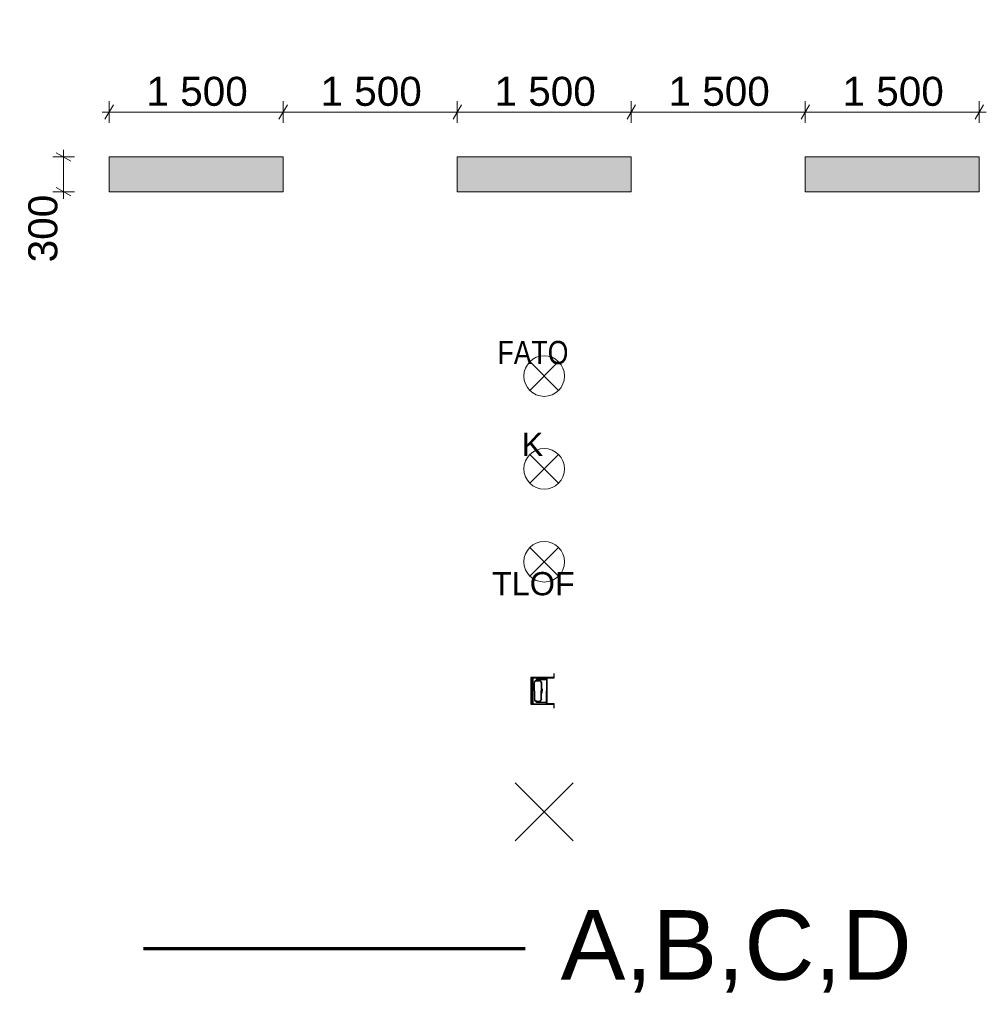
# Model space of a CAD drawing. Header units: metres. Extents: x -1013 to 1493500, y -5789517 to 1032.
# Tile 1 of 66: x 1492333.14 to 1492341.47, y -5789517.43 to -5789508.95. Entities that reach past the tile are written whole.
import ezdxf

# ---------------------------------------------------------------- set-up
doc = ezdxf.new("R2010")
doc.units = ezdxf.units.M
doc.header["$MEASUREMENT"] = 0
doc.layers.add('710-L Legendy opisy', color=7, linetype='Continuous')
for name, color, linetype, lineweight in [('710-L Legendy opisy1', 7, 'Continuous', 13), ('710-L Legendy opisy85', 1, 'Continuous', 25), ('710-L Legendy opisy9', 142, 'Continuous', 70), ('710-L Legendy opisy91', 255, 'Continuous', 13)]:
    doc.layers.add(name, color=color, linetype=linetype, lineweight=lineweight)
doc.styles.add('STYL_AUTOMATYCZNY_1', font='Arial.ttf')
doc.styles.add('STYL_AUTOMATYCZNY_2', font='Arial.ttf')
doc.styles.add('STYL_AUTOMATYCZNY_3', font='Arial Narrow.ttf')
doc.linetypes.add('Linia z krzyżyków', pattern='A,0,[1,88_A.L.03 Sytuacja 1_1001.Shx,S=0.015873,R=0,X=0,Y=0],-2,0', length=2)
doc.dimstyles.new('STYL_AUTOMATYCZNY__7', dxfattribs={"dimtxt": 0.25, "dimasz": 0.095, "dimexe": 0.18, "dimexo": 0.3, "dimgap": 0, "dimtad": 1, "dimtih": 1, "dimtoh": 1, "dimdec": 0, "dimlfac": 1000, "dimzin": 0, "dimdsep": 46, "dimtxsty": 'STYL_AUTOMATYCZNY_2', "dimblk": 'ARROWHEAD_2', "dimblk1": 'ARROWHEAD_2', "dimblk2": 'ARROWHEAD_2', "dimcen": 0.09, "dimclrd": 7, "dimclre": 7, "dimclrt": 7, "dimadec": 0, "dimazin": 0, "dimtfac": 1, "dimtdec": 4, "dimtmove": 0, "dimatfit": 3, "dimfxl": 1, "dimtolj": 1, "dimtzin": 0, "dimarcsym": 0})
doc.dimstyles.new('STYL_AUTOMATYCZNY__8', dxfattribs={"dimtxt": 0.25, "dimasz": 0.095, "dimexe": 0.18, "dimexo": 0.3, "dimgap": 0, "dimtad": 1, "dimdec": 0, "dimlfac": 1000, "dimzin": 0, "dimdsep": 46, "dimtxsty": 'STYL_AUTOMATYCZNY_2', "dimblk": 'ARROWHEAD_2', "dimblk1": 'ARROWHEAD_2', "dimblk2": 'ARROWHEAD_2', "dimcen": 0.09, "dimclrd": 7, "dimclre": 7, "dimclrt": 7, "dimadec": 0, "dimazin": 0, "dimtfac": 1, "dimtdec": 4, "dimtmove": 0, "dimatfit": 3, "dimfxl": 1, "dimtolj": 1, "dimtzin": 0, "dimarcsym": 0})

# ---------------------------------------------------------------- blocks, each defined once
blk = doc.blocks.new('*D72', base_point=(1492297.7353, -5789497.5))
at = {"layer": '710-L Legendy opisy1', "color": 7, "linetype": 'Continuous', "lineweight": 13, "transparency": 16777216}
for p, q in [((1492333.9458, -5789509.6801), (1492333.8736, -5789509.8051)), ((1492333.9097, -5789509.8364), (1492333.9097, -5789509.6489)), ((1492335.4458, -5789509.6801), (1492335.3736, -5789509.8051)), ((1492335.4097, -5789509.8364), (1492335.4097, -5789509.6489)), ((1492333.8486, -5789509.7426), (1492333.9097, -5789509.7426)), ((1492333.9097, -5789509.7426), (1492335.4097, -5789509.7426))]:
    blk.add_line(p, q, dxfattribs=at)
at = {"layer": '710-L Legendy opisy1', "color": 7, "lineweight": 13, "transparency": 16777216, "insert": (1492334.2307, -5789509.6926), "char_height": 0.25, "attachment_point": 7, "style": 'STYL_AUTOMATYCZNY_2'}
blk.add_mtext('\\A1;{\\pql;\\fArial|b0|i0|c238|p0;\\W1.000000;1\xa0500}', dxfattribs=at)
blk = doc.blocks.new('ARROWHEAD_2')
at = {"color": 0, "linetype": 'Continuous', "lineweight": 0}
for p, q in [((0, 0), (-1, 0)), ((-0.378, -0.655), (0.378, 0.655))]:
    blk.add_line(p, q, dxfattribs=at)
blk = doc.blocks.new('*D73', base_point=(1492297.7353, -5789497.5))
at = {"layer": '710-L Legendy opisy1', "color": 7, "linetype": 'Continuous', "lineweight": 13, "transparency": 16777216}
for p, q in [((1492335.4458, -5789509.6801), (1492335.3736, -5789509.8051)), ((1492335.4097, -5789509.8364), (1492335.4097, -5789509.6489)), ((1492336.9458, -5789509.6801), (1492336.8736, -5789509.8051)), ((1492336.9097, -5789509.8364), (1492336.9097, -5789509.6489)), ((1492335.4097, -5789509.7426), (1492336.9097, -5789509.7426))]:
    blk.add_line(p, q, dxfattribs=at)
at = {"layer": '710-L Legendy opisy1', "color": 7, "lineweight": 13, "transparency": 16777216, "insert": (1492335.7307, -5789509.6926), "char_height": 0.25, "attachment_point": 7, "style": 'STYL_AUTOMATYCZNY_2'}
blk.add_mtext('\\A1;{\\pql;\\fArial|b0|i0|c238|p0;\\W1.000000;1\xa0500}', dxfattribs=at)
blk = doc.blocks.new('*D74', base_point=(1492297.7353, -5789497.5))
at = {"layer": '710-L Legendy opisy1', "color": 7, "linetype": 'Continuous', "lineweight": 13, "transparency": 16777216}
for p, q in [((1492336.9458, -5789509.6801), (1492336.8736, -5789509.8051)), ((1492336.9097, -5789509.8364), (1492336.9097, -5789509.6489)), ((1492338.4458, -5789509.6801), (1492338.3736, -5789509.8051)), ((1492338.4097, -5789509.8364), (1492338.4097, -5789509.6489)), ((1492336.9097, -5789509.7426), (1492338.4097, -5789509.7426))]:
    blk.add_line(p, q, dxfattribs=at)
at = {"layer": '710-L Legendy opisy1', "color": 7, "lineweight": 13, "transparency": 16777216, "insert": (1492337.2307, -5789509.6926), "char_height": 0.25, "attachment_point": 7, "style": 'STYL_AUTOMATYCZNY_2'}
blk.add_mtext('\\A1;{\\pql;\\fArial|b0|i0|c238|p0;\\W1.000000;1\xa0500}', dxfattribs=at)
blk = doc.blocks.new('*D75', base_point=(1492297.7353, -5789497.5))
at = {"layer": '710-L Legendy opisy1', "color": 7, "linetype": 'Continuous', "lineweight": 13, "transparency": 16777216}
for p, q in [((1492338.4458, -5789509.6801), (1492338.3736, -5789509.8051)), ((1492338.4097, -5789509.8364), (1492338.4097, -5789509.6489)), ((1492339.9458, -5789509.6801), (1492339.8736, -5789509.8051)), ((1492339.9097, -5789509.8364), (1492339.9097, -5789509.6489)), ((1492338.4097, -5789509.7426), (1492339.9097, -5789509.7426))]:
    blk.add_line(p, q, dxfattribs=at)
at = {"layer": '710-L Legendy opisy1', "color": 7, "lineweight": 13, "transparency": 16777216, "insert": (1492338.7307, -5789509.6926), "char_height": 0.25, "attachment_point": 7, "style": 'STYL_AUTOMATYCZNY_2'}
blk.add_mtext('\\A1;{\\pql;\\fArial|b0|i0|c238|p0;\\W1.000000;1\xa0500}', dxfattribs=at)
blk = doc.blocks.new('*D76', base_point=(1492297.7353, -5789497.5))
at = {"layer": '710-L Legendy opisy1', "color": 7, "linetype": 'Continuous', "lineweight": 13, "transparency": 16777216}
for p, q in [((1492339.9458, -5789509.6801), (1492339.8736, -5789509.8051)), ((1492339.9097, -5789509.8364), (1492339.9097, -5789509.6489)), ((1492341.3736, -5789509.8051), (1492341.4458, -5789509.6801)), ((1492341.4097, -5789509.8364), (1492341.4097, -5789509.6489)), ((1492339.9097, -5789509.7426), (1492341.4097, -5789509.7426)), ((1492341.4097, -5789509.7426), (1492341.4708, -5789509.7426))]:
    blk.add_line(p, q, dxfattribs=at)
at = {"layer": '710-L Legendy opisy1', "color": 7, "lineweight": 13, "transparency": 16777216, "insert": (1492340.2307, -5789509.6926), "char_height": 0.25, "attachment_point": 7, "style": 'STYL_AUTOMATYCZNY_2'}
blk.add_mtext('\\A1;{\\pql;\\fArial|b0|i0|c238|p0;\\W1.000000;1\xa0500}', dxfattribs=at)
blk = doc.blocks.new('*D77', base_point=(1492297.7353, -5789497.5))
at = {"layer": '710-L Legendy opisy1', "color": 7, "linetype": 'Continuous', "lineweight": 13, "transparency": 16777216}
for p, q in [((1492333.6102, -5789510.1296), (1492333.4227, -5789510.1296)), ((1492333.5789, -5789510.1657), (1492333.4539, -5789510.0935)), ((1492333.5164, -5789510.1296), (1492333.5164, -5789510.0685)), ((1492333.5164, -5789510.4296), (1492333.5164, -5789510.1296)), ((1492333.4539, -5789510.3935), (1492333.5789, -5789510.4657)), ((1492333.6102, -5789510.4296), (1492333.4227, -5789510.4296)), ((1492333.5164, -5789510.4907), (1492333.5164, -5789510.4296))]:
    blk.add_line(p, q, dxfattribs=at)
at = {"layer": '710-L Legendy opisy1', "color": 7, "lineweight": 13, "transparency": 16777216, "insert": (1492333.4664, -5789511.0378), "char_height": 0.25, "attachment_point": 7, "rotation": 90, "style": 'STYL_AUTOMATYCZNY_2'}
blk.add_mtext('\\A1;{\\pql;\\fArial|b0|i0|c238|p0;\\W1.000000;300}', dxfattribs=at)

msp = doc.modelspace()

# ---------------------------------------------------------------- hatches: boundary and pattern name
at = {"layer": '710-L Legendy opisy91', "linetype": 'Continuous', "lineweight": 13}
for points in [[(1492335.4097, -5789510.1296), (1492333.9097, -5789510.1296), (1492333.9097, -5789510.4296), (1492335.4097, -5789510.4296)], [(1492338.4097, -5789510.1296), (1492336.9097, -5789510.1296), (1492336.9097, -5789510.4296), (1492338.4097, -5789510.4296)], [(1492341.4097, -5789510.1296), (1492339.9097, -5789510.1296), (1492339.9097, -5789510.4296), (1492341.4097, -5789510.4296)]]:
    msp.add_hatch(color=255, dxfattribs=at).paths.add_polyline_path(points)

# ---------------------------------------------------------------- linework, layer by layer
at = {"layer": '710-L Legendy opisy1', "color": 7, "linetype": 'Continuous', "lineweight": 13}
for p, q in [((1492337.7835, -5789512.1406), (1492337.536, -5789511.8931)), ((1492337.536, -5789512.1406), (1492337.7835, -5789511.8931)), ((1492337.7835, -5789512.9406), (1492337.536, -5789512.6931)), ((1492337.536, -5789512.9406), (1492337.7835, -5789512.6931)), ((1492337.7835, -5789513.4931), (1492337.536, -5789513.7406)), ((1492337.536, -5789513.4931), (1492337.7835, -5789513.7406))]:
    msp.add_line(p, q, dxfattribs=at)
at = {"layer": '710-L Legendy opisy1', "color": 7, "linetype": 'Continuous', "lineweight": 13, "flags": 128}
for points in [[(1492335.4097, -5789510.1296), (1492333.9097, -5789510.1296), (1492333.9097, -5789510.4296), (1492335.4097, -5789510.4296)], [(1492338.4097, -5789510.1296), (1492336.9097, -5789510.1296), (1492336.9097, -5789510.4296), (1492338.4097, -5789510.4296)], [(1492341.4097, -5789510.1296), (1492339.9097, -5789510.1296), (1492339.9097, -5789510.4296), (1492341.4097, -5789510.4296)]]:
    msp.add_lwpolyline(points, close=True, dxfattribs=at)
for points in [[(1492337.6597, -5789511.8419, -1), (1492337.6597, -5789512.1919, -1)], [(1492337.6597, -5789512.6419, -1), (1492337.6597, -5789512.9919, -1)], [(1492337.6597, -5789513.7919, 1), (1492337.6597, -5789513.4419, 1)]]:
    msp.add_lwpolyline(points, format="xyb", close=True, dxfattribs=at)
at = {"layer": '710-L Legendy opisy85', "color": 1, "linetype": 'Continuous', "lineweight": 25}
for p, q in [((1492337.5439, -5789514.6131), (1492337.5439, -5789514.8451)), ((1492337.6842, -5789514.6131), (1492337.5439, -5789514.6131)), ((1492337.5541, -5789514.8451), (1492337.5541, -5789514.6131)), ((1492337.5642, -5789514.8451), (1492337.5642, -5789514.6131)), ((1492337.5642, -5789514.6172), (1492337.6806, -5789514.6172)), ((1492337.6189, -5789514.6316), (1492337.5923, -5789514.6316)), ((1492337.5923, -5789514.6316), (1492337.5923, -5789514.6395)), ((1492337.6842, -5789514.6275), (1492337.5936, -5789514.6275)), ((1492337.5936, -5789514.6275), (1492337.5936, -5789514.6308)), ((1492337.5936, -5789514.6308), (1492337.6806, -5789514.6308)), ((1492337.6189, -5789514.6395), (1492337.6189, -5789514.6316)), ((1492337.6806, -5789514.6172), (1492337.6806, -5789514.6275)), ((1492337.6806, -5789514.6308), (1492337.6806, -5789514.7291)), ((1492337.6842, -5789514.8451), (1492337.6842, -5789514.6131)), ((1492337.6842, -5789514.6131), (1492337.6842, -5789514.6161)), ((1492337.7426, -5789514.6131), (1492337.6842, -5789514.6131)), ((1492337.6842, -5789514.6161), (1492337.7456, -5789514.6161)), ((1492337.7456, -5789514.5825), (1492337.7426, -5789514.5825)), ((1492337.7426, -5789514.5825), (1492337.7426, -5789514.6131)), ((1492337.7456, -5789514.6161), (1492337.7456, -5789514.5825)), ((1492337.5754, -5789514.7291), (1492337.5754, -5789514.6564)), ((1492337.5773, -5789514.7291), (1492337.5773, -5789514.6564)), ((1492337.5923, -5789514.6395), (1492337.6189, -5789514.6395)), ((1492337.5923, -5789514.6414), (1492337.6189, -5789514.6414)), ((1492337.6339, -5789514.6564), (1492337.6339, -5789514.7291)), ((1492337.6358, -5789514.6564), (1492337.6358, -5789514.7106)), ((1492337.6381, -5789514.7129), (1492337.6381, -5789514.7129)), ((1492337.6381, -5789514.7129), (1492337.6428, -5789514.7129)), ((1492337.6428, -5789514.7129), (1492337.6428, -5789514.7291)), ((1492337.5754, -5789514.7291), (1492337.5754, -5789514.8017)), ((1492337.5773, -5789514.7291), (1492337.5773, -5789514.8017)), ((1492337.6339, -5789514.8017), (1492337.6339, -5789514.7291)), ((1492337.6358, -5789514.8017), (1492337.6358, -5789514.7475)), ((1492337.6381, -5789514.7452), (1492337.6381, -5789514.7452)), ((1492337.6381, -5789514.7452), (1492337.6428, -5789514.7452)), ((1492337.6428, -5789514.7452), (1492337.6428, -5789514.7291)), ((1492337.6806, -5789514.8273), (1492337.6806, -5789514.7291)), ((1492337.5439, -5789514.8451), (1492337.6842, -5789514.8451)), ((1492337.5642, -5789514.8409), (1492337.6806, -5789514.8409)), ((1492337.5923, -5789514.8167), (1492337.6189, -5789514.8167)), ((1492337.5923, -5789514.8186), (1492337.6189, -5789514.8186)), ((1492337.5923, -5789514.8265), (1492337.5923, -5789514.8186)), ((1492337.6189, -5789514.8265), (1492337.5923, -5789514.8265)), ((1492337.5936, -5789514.8306), (1492337.5936, -5789514.8273)), ((1492337.5936, -5789514.8273), (1492337.6806, -5789514.8273)), ((1492337.6842, -5789514.8306), (1492337.5936, -5789514.8306)), ((1492337.6189, -5789514.8186), (1492337.6189, -5789514.8265)), ((1492337.6806, -5789514.8409), (1492337.6806, -5789514.8306)), ((1492337.7456, -5789514.8421), (1492337.6842, -5789514.8421)), ((1492337.6842, -5789514.8421), (1492337.6842, -5789514.8451)), ((1492337.6842, -5789514.8451), (1492337.7426, -5789514.8451)), ((1492337.7426, -5789514.8451), (1492337.7426, -5789514.8756)), ((1492337.7426, -5789514.8756), (1492337.7456, -5789514.8756)), ((1492337.7456, -5789514.8756), (1492337.7456, -5789514.8421)), ((1492337.4097, -5789515.5208), (1492337.9097, -5789516.0208)), ((1492337.9097, -5789515.5208), (1492337.4097, -5789516.0208))]:
    msp.add_line(p, q, dxfattribs=at)
for centre, radius, start, end in [((1492337.5923, -5789514.6564), 0.0169, 89.99996, 179.99996), ((1492337.5923, -5789514.6564), 0.015, 89.99996, 179.99996), ((1492337.6189, -5789514.6564), 0.0169, 0.00004, 90.00004), ((1492337.6189, -5789514.6564), 0.015, 0.00004, 90.00004), ((1492337.6381, -5789514.7106), 0.00234, 180.00004, 270.00004), ((1492337.5923, -5789514.8017), 0.0169, 180.00004, 270.00004), ((1492337.5923, -5789514.8017), 0.015, 180.00004, 270.00004), ((1492337.6189, -5789514.8017), 0.015, 269.99996, 359.99996), ((1492337.6189, -5789514.8017), 0.0169, 269.99996, 359.99996), ((1492337.6381, -5789514.7475), 0.00234, 89.99996, 179.99996)]:
    msp.add_arc(centre, radius, start, end, dxfattribs=at)
for p in [(1492337.5923, -5789514.6395), (1492337.5923, -5789514.6414), (1492337.6339, -5789514.6564), (1492337.6358, -5789514.6564), (1492337.6339, -5789514.8017), (1492337.6358, -5789514.8017), (1492337.5923, -5789514.8167), (1492337.5923, -5789514.8186)]:
    msp.add_point(p, dxfattribs=at)
at = {"layer": '710-L Legendy opisy9', "color": 142, "linetype": 'Linia z krzyżyków', "lineweight": 70}
msp.add_lwpolyline([(1492334.2065, -5789516.9499), (1492337.4964, -5789516.9499)], dxfattribs=at)

# ---------------------------------------------------------------- texts
at = {"layer": '710-L Legendy opisy1', "color": 7, "lineweight": 13, "char_height": 0.2}
for s, insert, attachment_point, style in [('\\A1;{\\pqr;\\fArial Narrow|b0|i0|c238|p0;\\W1.000000;FATO}', (1492337.8685, -5789511.8157), 6, 'STYL_AUTOMATYCZNY_3'), ('\\A1;{\\pqr;\\fArial|b0|i0|c238|p0;\\W1.000000;K}', (1492337.6512, -5789512.6054), 6, 'STYL_AUTOMATYCZNY_1'), ('\\A1;{\\pql;\\fArial|b0|i0|c238|p0;\\W1.000000;TLOF}', (1492337.2092, -5789513.8071), 4, 'STYL_AUTOMATYCZNY_1')]:
    msp.add_mtext(s, dxfattribs=dict(at, insert=insert, attachment_point=attachment_point, style=style))
at = {"layer": '710-L Legendy opisy9', "color": 142, "linetype": 'Continuous', "lineweight": 70, "insert": (1492337.8009, -5789516.9739), "char_height": 0.6, "attachment_point": 4, "style": 'STYL_AUTOMATYCZNY_1'}
msp.add_mtext('\\A1;{\\pql;\\fArial|b0|i0|c238|p0;\\W1.000000;A,B,C,D}', dxfattribs=at)

# ---------------------------------------------------------------- dimensions: what is measured, and where the dimension line sits
at = {"layer": '710-L Legendy opisy', "color": 7, "linetype": 'Continuous', "lineweight": 13}
for base, p1, p2, picture, middle in [((1492335.4097, -5789509.7426), (1492333.9097, -5789510.1296), (1492335.4097, -5789510.1296), '*D72', (1492334.6596, -5789509.5676)), ((1492336.9097, -5789509.7426), (1492335.4097, -5789510.1296), (1492336.9097, -5789510.1296), '*D73', (1492336.1596, -5789509.5676)), ((1492338.4097, -5789509.7426), (1492336.9097, -5789510.1296), (1492338.4097, -5789510.1296), '*D74', (1492337.6596, -5789509.5676)), ((1492339.9097, -5789509.7426), (1492338.4097, -5789510.1296), (1492339.9097, -5789510.1296), '*D75', (1492339.1596, -5789509.5676)), ((1492341.4097, -5789509.7426), (1492339.9097, -5789510.1296), (1492341.4097, -5789510.1296), '*D76', (1492340.6596, -5789509.5676))]:
    dim = msp.add_linear_dim(base=base, p1=p1, p2=p2, dimstyle='STYL_AUTOMATYCZNY__7', dxfattribs=at)
    dim.commit()
    dim.dimension.update_dxf_attribs({"geometry": picture, "text_midpoint": middle, "dimtype": 160})
dim = msp.add_linear_dim(base=(1492333.5164, -5789510.1296), p1=(1492333.9097, -5789510.4296), p2=(1492333.9097, -5789510.1296), angle=90, dimstyle='STYL_AUTOMATYCZNY__8', dxfattribs=at)
dim.commit()
dim.dimension.update_dxf_attribs({"geometry": '*D77', "text_midpoint": (1492333.3414, -5789510.7524), "dimtype": 160, "text_rotation": 90})

doc.saveas('drawing.dxf')
